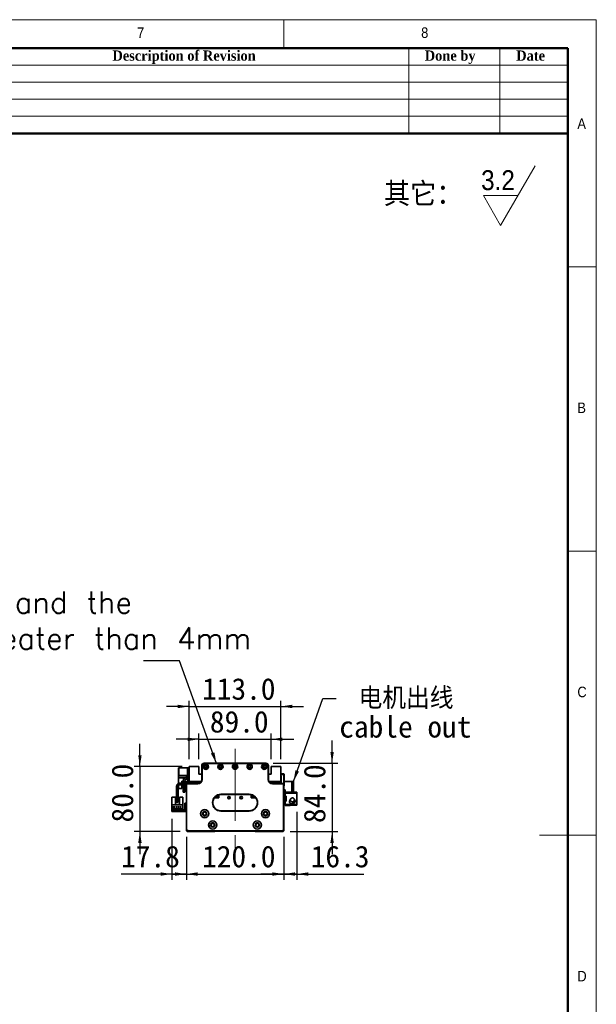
# Model space of a CAD drawing. Header units: millimetres. Extents: x 35 to 2905, y 35 to 2044.
# Tile 9 of 9: x 2194 to 2905, y 831 to 2044. Entities that reach past the tile are written whole.
import ezdxf

# ---------------------------------------------------------------- set-up
doc = ezdxf.new("R2010")
doc.units = ezdxf.units.MM
doc.header["$LTSCALE"] = 7
doc.linetypes.add('CENTERX2', pattern=[20.32, 12.7, -2.54, 2.54, -2.54])
doc.layers.add('黑色实线', color=7, linetype='Continuous')
doc.styles.add('SLDTEXTSTYLE0', font='Gothic.ttf', dxfattribs={"width": 0.913, "bigfont": 'bigfont'})
doc.styles.add('SLDTEXTSTYLE1', font='Gothic.ttf', dxfattribs={"width": 0.913})
doc.styles.add('SLDTEXTSTYLE2', font='timesbd.ttf', dxfattribs={"width": 0.933})
doc.styles.add('SLDTEXTSTYLE8', font='txt')
doc.styles.add('SLDTEXTSTYLE9', font='txt', dxfattribs={"bigfont": 'bigfont'})
doc.dimstyles.new('SLDDIMSTYLE0', dxfattribs={"dimtxt": 26.6, "dimasz": 14, "dimexe": 0, "dimexo": 0.0625, "dimgap": 6.65, "dimtad": 2, "dimdec": 1, "dimrnd": 1e-09, "dimzin": 4, "dimdsep": 46, "dimtxsty": 'SLDTEXTSTYLE8', "dimsah": 1, "dimcen": 0.09, "dimadec": 0, "dimazin": 1, "dimtfac": 1, "dimtdec": 1, "dimtmove": 0, "dimatfit": 0, "dimfxl": 0, "dimfrac": 2, "dimtolj": 1, "dimtzin": 12, "dimarcsym": 0})
doc.dimstyles.new('SLDDIMSTYLE1', dxfattribs={"dimtxt": 26.6, "dimasz": 14, "dimexe": 0, "dimexo": 0.0625, "dimgap": 6.65, "dimtad": 2, "dimdec": 1, "dimrnd": 1e-09, "dimzin": 12, "dimdsep": 46, "dimtxsty": 'SLDTEXTSTYLE8', "dimsah": 1, "dimcen": 0.09, "dimadec": 0, "dimazin": 3, "dimtfac": 1, "dimtdec": 1, "dimtmove": 0, "dimatfit": 0, "dimfxl": 0, "dimfrac": 2, "dimtolj": 1, "dimtzin": 12, "dimarcsym": 0})
doc.dimstyles.new('SLDDIMSTYLE2', dxfattribs={"dimtxt": 0.18, "dimasz": 14, "dimexe": 0, "dimexo": 0.0625, "dimgap": 0, "dimtad": 0, "dimtih": 1, "dimtoh": 1, "dimdec": 0, "dimrnd": 1e-09, "dimzin": 0, "dimdsep": 46, "dimtxsty": 'Standard', "dimsah": 1, "dimcen": 0.09, "dimadec": 0, "dimazin": 0, "dimtfac": 14, "dimtdec": 0, "dimtofl": 0, "dimtmove": 0, "dimatfit": 3, "dimfxl": 0, "dimfrac": 2, "dimtolj": 1, "dimtzin": 0, "dimarcsym": 0})

# ---------------------------------------------------------------- blocks, each defined once
blk = doc.blocks.new('SW_SFSYMBOL_0')
at = {"color": 0, "linetype": 'Continuous', "lineweight": 18}
for p, q in [((24, -36.7), (66.5, 36.8)), ((24, -36.7), (2.8, 0)), ((45.2, 0), (2.8, 0))]:
    blk.add_line(p, q, dxfattribs=at)
at = {"color": 0, "linetype": 'Continuous', "lineweight": 18, "insert": (0, 31.3), "char_height": 24.5, "attachment_point": 1, "style": 'SLDTEXTSTYLE1'}
blk.add_mtext('3.2', dxfattribs=at)
blk = doc.blocks.new('_D')
at = {"layer": '黑色实线'}
for p, q in [((2399.8, 1037.8), (2399.8, 984.8)), ((2519.8, 1037.8), (2519.8, 984.8)), ((2399.8, 991.8), (2371.8, 991.8)), ((2399.8, 991.8), (2519.8, 991.8)), ((2519.8, 991.8), (2547.8, 991.8))]:
    blk.add_line(p, q, dxfattribs=at)
for points in [[(2399.8, 991.8), (2385.8, 993.9), (2385.8, 989.7)], [(2519.8, 991.8), (2533.8, 989.7), (2533.8, 993.9)]]:
    blk.add_solid(points, dxfattribs=at)
at = {"layer": '黑色实线', "insert": (2419.2, 1026.7), "char_height": 26.6, "attachment_point": 1, "style": 'SLDTEXTSTYLE8'}
blk.add_mtext('120.0', dxfattribs=at)
blk = doc.blocks.new('_D_1')
at = {"layer": '黑色实线'}
for p, q in [((2382, 1060), (2382, 984.8)), ((2399.8, 1037.8), (2399.8, 984.8)), ((2382, 991.8), (2319.4, 991.8)), ((2382, 991.8), (2399.8, 991.8)), ((2399.8, 991.8), (2427.8, 991.8))]:
    blk.add_line(p, q, dxfattribs=at)
for points in [[(2382, 991.8), (2368, 993.9), (2368, 989.7)], [(2399.8, 991.8), (2413.8, 989.7), (2413.8, 993.9)]]:
    blk.add_solid(points, dxfattribs=at)
at = {"layer": '黑色实线', "insert": (2319.4, 1026.7), "char_height": 26.6, "attachment_point": 1, "style": 'SLDTEXTSTYLE8'}
blk.add_mtext('17.8', dxfattribs=at)
blk = doc.blocks.new('_D_2')
at = {"layer": '黑色实线'}
for p, q in [((2579.4, 1128.2), (2579.4, 1156.2)), ((2506.7, 1128.2), (2586.4, 1128.2)), ((2579.4, 1128.2), (2579.4, 1044.2)), ((2527.7, 1044.2), (2586.4, 1044.2)), ((2579.4, 1044.2), (2579.4, 1016.2))]:
    blk.add_line(p, q, dxfattribs=at)
for points in [[(2579.4, 1128.2), (2581.5, 1142.2), (2577.3, 1142.2)], [(2579.4, 1044.2), (2577.3, 1030.2), (2581.5, 1030.2)]]:
    blk.add_solid(points, dxfattribs=at)
at = {"layer": '黑色实线', "insert": (2544.5, 1054.6), "char_height": 26.6, "attachment_point": 1, "rotation": 90, "style": 'SLDTEXTSTYLE8'}
blk.add_mtext('84.0', dxfattribs=at)
blk = doc.blocks.new('_D_3')
at = {"layer": '黑色实线'}
for p, q in [((2342.6, 1124.2), (2342.6, 1152.2)), ((2394.5, 1124.2), (2335.6, 1124.2)), ((2342.6, 1124.2), (2342.6, 1044.2)), ((2392, 1044.2), (2335.6, 1044.2)), ((2342.6, 1044.2), (2342.6, 1016.2))]:
    blk.add_line(p, q, dxfattribs=at)
for points in [[(2342.6, 1124.2), (2344.7, 1138.2), (2340.5, 1138.2)], [(2342.6, 1044.2), (2340.5, 1030.2), (2344.7, 1030.2)]]:
    blk.add_solid(points, dxfattribs=at)
at = {"layer": '黑色实线', "insert": (2307.7, 1055.3), "char_height": 26.6, "attachment_point": 1, "rotation": 90, "style": 'SLDTEXTSTYLE8'}
blk.add_mtext('80.0', dxfattribs=at)
blk = doc.blocks.new('_D_4')
at = {"layer": '黑色实线'}
for p, q in [((2403.3, 1133.1), (2403.3, 1205.2)), ((2516.3, 1133.1), (2516.3, 1205.2)), ((2403.3, 1198.2), (2375.3, 1198.2)), ((2403.3, 1198.2), (2516.3, 1198.2)), ((2516.3, 1198.2), (2544.3, 1198.2))]:
    blk.add_line(p, q, dxfattribs=at)
for points in [[(2403.3, 1198.2), (2389.3, 1200.3), (2389.3, 1196.1)], [(2516.3, 1198.2), (2530.3, 1196.1), (2530.3, 1200.3)]]:
    blk.add_solid(points, dxfattribs=at)
at = {"layer": '黑色实线', "insert": (2419.2, 1233.1), "char_height": 26.6, "attachment_point": 1, "style": 'SLDTEXTSTYLE8'}
blk.add_mtext('113.0', dxfattribs=at)
blk = doc.blocks.new('_D_5')
at = {"layer": '黑色实线'}
for p, q in [((2415.3, 1133.1), (2415.3, 1164.8)), ((2504.3, 1133.1), (2504.3, 1164.8)), ((2415.3, 1157.8), (2387.3, 1157.8)), ((2415.3, 1157.8), (2504.3, 1157.8)), ((2504.3, 1157.8), (2532.3, 1157.8))]:
    blk.add_line(p, q, dxfattribs=at)
for points in [[(2415.3, 1157.8), (2401.3, 1159.9), (2401.3, 1155.7)], [(2504.3, 1157.8), (2518.3, 1155.7), (2518.3, 1159.9)]]:
    blk.add_solid(points, dxfattribs=at)
at = {"layer": '黑色实线', "insert": (2428.8, 1192.7), "char_height": 26.6, "attachment_point": 1, "style": 'SLDTEXTSTYLE8'}
blk.add_mtext('89.0', dxfattribs=at)
blk = doc.blocks.new('_D_6')
at = {"layer": '黑色实线'}
for p, q in [((2536.1, 1068.6), (2536.1, 984.8)), ((2519.8, 1036.3), (2519.8, 984.8)), ((2519.8, 991.8), (2491.8, 991.8)), ((2536.1, 991.8), (2519.8, 991.8)), ((2536.1, 991.8), (2618.7, 991.8))]:
    blk.add_line(p, q, dxfattribs=at)
for points in [[(2519.8, 991.8), (2505.8, 993.9), (2505.8, 989.7)], [(2536.1, 991.8), (2550.1, 989.7), (2550.1, 993.9)]]:
    blk.add_solid(points, dxfattribs=at)
at = {"layer": '黑色实线', "insert": (2553.1, 1026.7), "char_height": 26.6, "attachment_point": 1, "style": 'SLDTEXTSTYLE8'}
blk.add_mtext('16.3', dxfattribs=at)
blk = doc.blocks.new('SW_NOTE_3')
at = {"layer": '黑色实线', "color": 0, "char_height": 26.6, "attachment_point": 1}
for s, insert, style in [(' 电机出线', (3.8, 13.7), 'SLDTEXTSTYLE9'), ('cable out', (3.8, -21.5), 'SLDTEXTSTYLE8')]:
    blk.add_mtext(s, dxfattribs=dict(at, insert=insert, style=style))
blk = doc.blocks.new('SW_NOTE_4')
at = {"layer": '黑色实线', "color": 0, "insert": (-869.8, 85.3), "char_height": 26.6, "attachment_point": 1, "style": 'SLDTEXTSTYLE9'}
blk.add_mtext('The distance between the load plate and the \\Psteel belt protection belt shall be greater than 4mm', dxfattribs=at)

msp = doc.modelspace()

# ---------------------------------------------------------------- linework, layer by layer
at = {"color": 7, "linetype": 'Continuous', "lineweight": 18}
for p, q in [((2905, 2044), (35, 2044)), ((2520, 2009), (2520, 2044)), ((2905, 35), (2905, 2044)), ((70, 2009), (2870, 2009)), ((2674, 2009), (2674, 1904)), ((2786, 2009), (2786, 1904)), ((2870, 2009), (2870, 1904)), ((2870, 2009), (2870, 70)), ((2030, 1988), (2870, 1988)), ((2030, 1967), (2870, 1967)), ((2030, 1946), (2870, 1946)), ((2030, 1925), (2870, 1925)), ((2905, 1739.5), (2870, 1739.5)), ((2870, 1389.5), (2905, 1389.5)), ((2905, 1039.5), (2835, 1039.5))]:
    msp.add_line(p, q, dxfattribs=at)
at = {"color": 7, "linetype": 'Continuous', "lineweight": 50}
for p, q in [((2870, 2009), (70, 2009)), ((2870, 2009), (2870, 70)), ((2870, 1904), (2030, 1904))]:
    msp.add_line(p, q, dxfattribs=at)
at = {"color": 7, "linetype": 'Continuous', "lineweight": 35}
for p, q in [((2421.85, 1128.21), (2421.85, 1127.91)), ((2421.85, 1128.21), (2497.85, 1128.21)), ((2497.85, 1127.91), (2421.85, 1127.91)), ((2497.85, 1128.21), (2497.85, 1127.91)), ((2390.65, 1122.71), (2390.35, 1122.41)), ((2390.65, 1122.41), (2390.35, 1122.28)), ((2390.35, 1122.28), (2390.35, 1122.41)), ((2390.35, 1113.13), (2390.35, 1122.28)), ((2390.65, 1122.71), (2390.65, 1122.41)), ((2390.65, 1122.71), (2401.35, 1122.71)), ((2401.35, 1122.41), (2390.65, 1122.41)), ((2390.65, 1122.41), (2390.65, 1113.01)), ((2401.35, 1121.71), (2401.35, 1122.71)), ((2401.35, 1122.71), (2403.35, 1122.71)), ((2403.35, 1121.71), (2401.35, 1121.71)), ((2401.35, 1121.71), (2401.35, 1113.21)), ((2415.35, 1124.21), (2403.35, 1124.21)), ((2403.35, 1124.21), (2403.35, 1105.71)), ((2415.35, 1114.71), (2415.35, 1124.21)), ((2418.83, 1125.41), (2418.83, 1123.41)), ((2418.83, 1125.41), (2418.86, 1125.41)), ((2418.83, 1123.41), (2418.85, 1123.41)), ((2418.85, 1125.21), (2419.15, 1125.21)), ((2418.85, 1108.21), (2418.85, 1125.21)), ((2419.15, 1125.21), (2419.15, 1108.21)), ((2500.55, 1108.21), (2500.55, 1125.21)), ((2500.85, 1125.21), (2500.55, 1125.21)), ((2500.84, 1125.41), (2500.87, 1125.41)), ((2500.85, 1125.21), (2500.85, 1108.21)), ((2500.87, 1123.41), (2500.85, 1123.41)), ((2500.87, 1125.41), (2500.87, 1123.41)), ((2504.35, 1124.21), (2504.35, 1114.71)), ((2516.35, 1124.21), (2504.35, 1124.21)), ((2516.35, 1105.71), (2516.35, 1124.21)), ((2390.05, 1110.11), (2390.05, 1112.71)), ((2390.05, 1112.71), (2401.35, 1112.71)), ((2390.05, 1110.11), (2397.71, 1110.11)), ((2390.05, 1103.46), (2390.05, 1110.11)), ((2390.35, 1113.01), (2390.35, 1113.13)), ((2390.65, 1113.01), (2390.35, 1113.13)), ((2390.35, 1113.01), (2390.65, 1112.71)), ((2390.65, 1113.01), (2390.65, 1112.71)), ((2390.65, 1113.01), (2401.35, 1113.01)), ((2399.85, 1103.71), (2391.35, 1103.71)), ((2394.35, 1106.21), (2395.85, 1106.21)), ((2394.35, 1103.71), (2394.35, 1106.21)), ((2395.85, 1106.73), (2395.85, 1103.71)), ((2397.85, 1106.71), (2397.85, 1103.71)), ((2397.85, 1106.21), (2399.35, 1106.21)), ((2399.35, 1106.21), (2399.35, 1103.71)), ((2401.35, 1113.21), (2403.35, 1113.21)), ((2401.35, 1112.21), (2401.35, 1113.21)), ((2403.35, 1112.21), (2401.35, 1112.21)), ((2401.35, 1112.21), (2401.35, 1105.21)), ((2403.35, 1105.71), (2418.18, 1105.71)), ((2403.35, 1105.71), (2403.35, 1105.21)), ((2403.65, 1103.21), (2403.65, 1105.71)), ((2404.34, 1104.71), (2405.34, 1105.71)), ((2404.34, 1104.71), (2404.34, 1103.21)), ((2404.94, 1103.66), (2405.89, 1104.61)), ((2404.94, 1103.21), (2404.94, 1103.66)), ((2417.32, 1104.61), (2405.89, 1104.61)), ((2418.85, 1114.71), (2415.35, 1114.71)), ((2416.27, 1105.71), (2416.48, 1105.5)), ((2417.85, 1105.21), (2417.18, 1105.21)), ((2419.15, 1108.21), (2418.85, 1108.21)), ((2500.85, 1108.21), (2500.55, 1108.21)), ((2504.35, 1114.71), (2500.85, 1114.71)), ((2501.52, 1105.71), (2516.35, 1105.71)), ((2502.52, 1105.21), (2501.85, 1105.21)), ((2513.8, 1104.61), (2502.38, 1104.61)), ((2503.43, 1105.71), (2503.22, 1105.5)), ((2503.22, 1105.5), (2503.43, 1105.71)), ((2503.22, 1105.5), (2503.22, 1105.5)), ((2513.8, 1104.61), (2514.75, 1103.66)), ((2515.35, 1104.71), (2514.35, 1105.71)), ((2514.75, 1103.21), (2514.75, 1103.66)), ((2516.85, 1104.71), (2515.35, 1104.71)), ((2515.35, 1103.21), (2515.35, 1104.71)), ((2516.35, 1115.21), (2520.05, 1115.21)), ((2520.05, 1114.21), (2516.35, 1114.21)), ((2516.35, 1112.71), (2516.85, 1112.71)), ((2516.85, 1105.71), (2516.35, 1105.71)), ((2516.85, 1112.71), (2516.85, 1104.71)), ((2520.05, 1114.21), (2520.05, 1115.21)), ((2520.05, 1115.21), (2520.35, 1114.91)), ((2520.05, 1101.21), (2520.05, 1114.21)), ((2520.35, 1114.08), (2520.05, 1114.21)), ((2520.35, 1114.91), (2520.35, 1114.08)), ((2520.35, 1114.08), (2520.35, 1101.33)), ((2529.75, 1105.71), (2520.35, 1105.71)), ((2529.75, 1092.71), (2529.75, 1105.71)), ((2529.75, 1105.71), (2531.75, 1105.71)), ((2531.75, 1105.71), (2531.75, 1092.71)), ((2387.85, 1100.21), (2387.85, 1081.21)), ((2389.85, 1100.21), (2389.85, 1081.21)), ((2390.05, 1097.21), (2390.05, 1100.95)), ((2394.35, 1097.21), (2390.05, 1097.21)), ((2399.85, 1101.71), (2391.35, 1101.71)), ((2394.35, 1097.21), (2394.35, 1101.71)), ((2395.85, 1101.71), (2395.85, 1100.71)), ((2395.85, 1100.71), (2397.85, 1100.71)), ((2395.85, 1092.71), (2395.85, 1100.71)), ((2397.85, 1092.71), (2395.85, 1092.71)), ((2397.85, 1101.71), (2397.85, 1100.71)), ((2397.85, 1100.71), (2397.85, 1092.71)), ((2399.35, 1101.71), (2399.35, 1097.21)), ((2399.85, 1097.21), (2399.35, 1097.21)), ((2400.15, 1101.71), (2399.85, 1101.71)), ((2399.85, 1046.71), (2399.85, 1101.71)), ((2400.15, 1101.71), (2400.15, 1046.83)), ((2401.35, 1102.91), (2401.35, 1103.21)), ((2401.35, 1103.21), (2413.85, 1103.21)), ((2413.85, 1102.91), (2401.35, 1102.91)), ((2413.85, 1102.91), (2413.85, 1103.21)), ((2505.85, 1103.21), (2518.35, 1103.21)), ((2505.85, 1103.21), (2505.85, 1102.91)), ((2518.35, 1102.91), (2505.85, 1102.91)), ((2518.35, 1103.21), (2518.35, 1102.91)), ((2519.85, 1101.71), (2519.55, 1101.71)), ((2519.55, 1046.83), (2519.55, 1101.71)), ((2519.85, 1101.71), (2519.85, 1046.71)), ((2519.85, 1101.21), (2520.05, 1101.21)), ((2520.05, 1100.21), (2519.85, 1100.21)), ((2521.75, 1095.71), (2519.85, 1095.71)), ((2520.35, 1101.33), (2520.05, 1101.21)), ((2520.05, 1100.21), (2520.05, 1101.21)), ((2520.35, 1100.51), (2520.05, 1100.21)), ((2520.35, 1101.33), (2520.35, 1100.51)), ((2521.75, 1092.71), (2521.75, 1095.71)), ((2529.75, 1092.71), (2521.75, 1092.71)), ((2521.75, 1092.71), (2521.75, 1091.51)), ((2521.75, 1087.51), (2521.75, 1091.51)), ((2521.75, 1091.51), (2536.15, 1091.51)), ((2527.75, 1092.71), (2527.75, 1092.51)), ((2536.15, 1092.51), (2527.75, 1092.51)), ((2531.75, 1092.71), (2529.75, 1092.71)), ((2536.15, 1092.51), (2536.15, 1091.51)), ((2536.15, 1091.51), (2536.15, 1077.51)), ((2382.05, 1086.4), (2386.35, 1086.4)), ((2382.05, 1086.4), (2382.05, 1077.1)), ((2386.35, 1077.4), (2386.35, 1086.4)), ((2387.85, 1081.21), (2389.85, 1081.21)), ((2387.85, 1080.21), (2387.85, 1081.21)), ((2389.85, 1080.21), (2387.85, 1080.21)), ((2389.85, 1081.21), (2389.85, 1080.21)), ((2391.35, 1086.4), (2391.35, 1077.4)), ((2391.35, 1086.4), (2395.65, 1086.4)), ((2395.65, 1086.4), (2395.65, 1077.1)), ((2434.43, 1085.81), (2439.85, 1085.81)), ((2434.5, 1085.91), (2439.85, 1085.91)), ((2437.1, 1086.21), (2434.75, 1086.21)), ((2437.74, 1086.85), (2437.1, 1086.21)), ((2437.24, 1086.21), (2437.1, 1086.21)), ((2437.24, 1086.21), (2438.34, 1087.31)), ((2437.74, 1086.85), (2437.74, 1088.58)), ((2438.34, 1087.31), (2438.34, 1088.87)), ((2439.85, 1085.81), (2439.85, 1089.39)), ((2442.35, 1090.01), (2442.35, 1089.71)), ((2442.35, 1090.01), (2477.35, 1090.01)), ((2477.35, 1089.71), (2442.35, 1089.71)), ((2477.35, 1090.01), (2477.35, 1089.71)), ((2479.85, 1089.39), (2479.85, 1085.81)), ((2479.85, 1085.91), (2485.2, 1085.91)), ((2479.85, 1085.81), (2485.27, 1085.81)), ((2480.85, 1089.07), (2480.85, 1085.91)), ((2481.65, 1088.73), (2481.65, 1087.01)), ((2481.65, 1088.73), (2481.65, 1087.01)), ((2481.65, 1087.01), (2482.45, 1086.21)), ((2482.45, 1086.21), (2481.65, 1087.01)), ((2481.65, 1087.01), (2481.65, 1087.01)), ((2481.95, 1086.85), (2481.95, 1088.58)), ((2481.95, 1086.85), (2481.95, 1088.58)), ((2482.6, 1086.21), (2481.95, 1086.85)), ((2481.95, 1086.85), (2481.95, 1086.85)), ((2481.95, 1086.85), (2482.6, 1086.21)), ((2482.6, 1086.21), (2482.45, 1086.21)), ((2482.45, 1086.21), (2482.45, 1086.21)), ((2484.95, 1086.21), (2482.6, 1086.21)), ((2521.75, 1087.51), (2521.75, 1087.01)), ((2522.75, 1087.51), (2521.75, 1087.51)), ((2521.75, 1087.01), (2521.75, 1082.01)), ((2522.75, 1087.01), (2521.75, 1087.01)), ((2521.75, 1081.51), (2521.75, 1082.01)), ((2521.75, 1082.01), (2522.75, 1082.01)), ((2521.75, 1077.51), (2521.75, 1081.51)), ((2521.75, 1081.51), (2522.75, 1081.51)), ((2522.75, 1081.51), (2522.75, 1087.51)), ((2527.2, 1082.3), (2527.1, 1081.51)), ((2527.43, 1082.94), (2527.3, 1082.63)), ((2527.31, 1083.09), (2527.34, 1083.1)), ((2527.34, 1079.92), (2527.31, 1079.93)), ((2527.34, 1083.1), (2527.73, 1083.67)), ((2527.5, 1083.02), (2527.34, 1083.1)), ((2527.47, 1082.93), (2527.34, 1082.99)), ((2382.05, 1077.1), (2382.05, 1070.9)), ((2395.65, 1077.1), (2382.05, 1077.1)), ((2382.05, 1068.9), (2382.05, 1070.9)), ((2382.05, 1070.9), (2383.05, 1070.9)), ((2383.05, 1068.9), (2382.05, 1068.9)), ((2395.35, 1072.2), (2382.35, 1072.2)), ((2382.35, 1072.2), (2382.35, 1071.5)), ((2382.35, 1071.5), (2395.35, 1071.5)), ((2383.05, 1070.9), (2383.05, 1068.9)), ((2396.85, 1070.9), (2383.05, 1070.9)), ((2396.85, 1068.9), (2383.05, 1068.9)), ((2385.79, 1074.45), (2383.29, 1074.45)), ((2383.29, 1074.45), (2383.29, 1074.15)), ((2383.29, 1074.15), (2385.79, 1074.15)), ((2385.79, 1074.15), (2385.79, 1074.45)), ((2391.35, 1077.4), (2386.35, 1077.4)), ((2386.83, 1074.45), (2386.83, 1074.15)), ((2388.33, 1074.45), (2386.83, 1074.45)), ((2386.83, 1074.15), (2388.33, 1074.15)), ((2388.33, 1074.15), (2388.33, 1074.45)), ((2389.37, 1074.45), (2389.37, 1074.15)), ((2390.87, 1074.45), (2389.37, 1074.45)), ((2389.37, 1074.15), (2390.87, 1074.15)), ((2390.87, 1074.15), (2390.87, 1074.45)), ((2393.41, 1074.45), (2391.91, 1074.45)), ((2391.91, 1074.45), (2391.91, 1074.15)), ((2391.91, 1074.15), (2393.41, 1074.15)), ((2393.41, 1074.15), (2393.41, 1074.45)), ((2395.35, 1071.5), (2395.35, 1072.2)), ((2395.65, 1070.9), (2395.65, 1077.1)), ((2396.85, 1070.9), (2396.85, 1068.9)), ((2397.85, 1078.9), (2399.85, 1078.9)), ((2397.85, 1077.9), (2397.85, 1078.9)), ((2399.85, 1077.9), (2397.85, 1077.9)), ((2397.85, 1069.9), (2397.85, 1077.9)), ((2397.85, 1068.9), (2397.85, 1069.9)), ((2397.85, 1069.9), (2399.85, 1069.9)), ((2399.85, 1068.9), (2397.85, 1068.9)), ((2442.35, 1069.71), (2442.35, 1069.41)), ((2442.35, 1069.71), (2477.35, 1069.71)), ((2477.35, 1069.41), (2442.35, 1069.41)), ((2477.35, 1069.71), (2477.35, 1069.41)), ((2521.75, 1077.51), (2521.75, 1076.31)), ((2536.15, 1077.51), (2521.75, 1077.51)), ((2527.75, 1076.31), (2521.75, 1076.31)), ((2527.75, 1076.51), (2536.15, 1076.51)), ((2527.75, 1076.51), (2527.75, 1076.31)), ((2536.15, 1077.51), (2536.15, 1076.51)), ((2400.15, 1046.83), (2399.85, 1046.71)), ((2401.85, 1044.71), (2399.85, 1046.71)), ((2399.85, 1045.21), (2399.85, 1046.71)), ((2400.85, 1044.21), (2399.85, 1045.21)), ((2400.15, 1046.83), (2401.97, 1045.01)), ((2434.85, 1044.21), (2400.85, 1044.21)), ((2401.97, 1045.01), (2401.85, 1044.71)), ((2517.85, 1044.71), (2401.85, 1044.71)), ((2401.97, 1045.01), (2517.73, 1045.01)), ((2434.85, 1044.21), (2435.35, 1044.71)), ((2484.85, 1044.21), (2484.35, 1044.71)), ((2518.85, 1044.21), (2484.85, 1044.21)), ((2517.73, 1045.01), (2519.55, 1046.83)), ((2517.73, 1045.01), (2517.85, 1044.71)), ((2519.85, 1046.71), (2517.85, 1044.71)), ((2518.85, 1044.21), (2519.85, 1045.21)), ((2519.55, 1046.83), (2519.85, 1046.71)), ((2519.85, 1045.21), (2519.85, 1046.71))]:
    msp.add_line(p, q, dxfattribs=at)
at = {"color": 7, "linetype": 'Continuous', "lineweight": 35, "flags": 128}
msp.add_lwpolyline([(2396.85, 1068.9), (2397.43, 1068.96), (2397.85, 1069.08)], dxfattribs=at)
at = {"color": 7, "linetype": 'Continuous', "lineweight": 35}
for centre, radius in [((2423.85, 1123.96), 3.25), ((2423.85, 1123.96), 3), ((2423.85, 1123.96), 1.6), ((2423.85, 1123.96), 1.25), ((2441.85, 1123.96), 3.25), ((2441.85, 1123.96), 3), ((2441.85, 1123.96), 1.6), ((2441.85, 1123.96), 1.25), ((2459.85, 1123.96), 3.25), ((2459.85, 1123.96), 3), ((2459.85, 1123.96), 1.6), ((2459.85, 1123.96), 1.25), ((2477.85, 1123.96), 3.25), ((2477.85, 1123.96), 3), ((2477.85, 1123.96), 1.6), ((2477.85, 1123.96), 1.25), ((2495.85, 1123.96), 3.25), ((2495.85, 1123.96), 3), ((2495.85, 1123.96), 1.6), ((2495.85, 1123.96), 1.25), ((2452.35, 1085.91), 1.53), ((2452.35, 1085.91), 1.25), ((2467.35, 1085.91), 1.53), ((2467.35, 1085.91), 1.25), ((2422.35, 1066.24), 5.03), ((2422.35, 1066.24), 5), ((2422.35, 1066.24), 2.65), ((2422.35, 1066.24), 2.1), ((2497.35, 1066.24), 5.03), ((2497.35, 1066.24), 5), ((2497.35, 1066.24), 2.65), ((2497.35, 1066.24), 2.1), ((2432.35, 1052.24), 5.03), ((2432.35, 1052.24), 5), ((2487.35, 1052.24), 5.03), ((2487.35, 1052.24), 5), ((2432.35, 1052.24), 2.65), ((2432.35, 1052.24), 2.1), ((2487.35, 1052.24), 2.65), ((2487.35, 1052.24), 2.1)]:
    msp.add_circle(centre, radius, dxfattribs=at)
for centre, radius, start, end in [((2421.85, 1125.21), 3, 90, 180), ((2421.85, 1125.21), 2.7, 90, 180), ((2497.85, 1125.21), 3, 0, 90), ((2497.85, 1125.21), 2.7, 0, 90), ((2391.35, 1100.21), 3.5, 90, 180), ((2399.85, 1106.73), 4, 94.78019, 180), ((2399.85, 1106.71), 2, 94.78019, 180), ((2399.35, 1112.71), 2, 274.78019, 0), ((2399.35, 1112.69), 4, 274.78019, 300), ((2399.85, 1105.21), 1.5, 270, 0), ((2399.85, 1105.21), 3.5, 325.1501, 0), ((2413.85, 1108.21), 5.3, 270, 0), ((2413.85, 1108.21), 5, 270, 0), ((2417.18, 1106.21), 1, 224.99989, 270), ((2505.85, 1108.21), 5.3, 180, 270), ((2505.85, 1108.21), 5, 180, 270), ((2502.52, 1106.21), 1, 270, 315.00006), ((2502.52, 1106.21), 1, 270, 315.00006), ((2391.35, 1100.21), 1.5, 90, 180), ((2401.35, 1101.71), 1.5, 90, 180), ((2401.35, 1101.71), 1.2, 90, 180), ((2518.35, 1101.71), 1.5, 0, 90), ((2518.35, 1101.71), 1.2, 0, 90), ((2442.35, 1079.71), 10.3, 90, 270), ((2442.35, 1079.71), 10, 90, 270), ((2477.35, 1079.71), 10.3, 270, 90), ((2477.35, 1079.71), 10, 270, 90), ((2530.35, 1081.51), 3.4, 207.88541, 44.31348), ((2530.35, 1081.51), 3.45, 237.57421, 0), ((2530.35, 1081.51), 2.5, 274.06825, 11.05475), ((2530.35, 1081.51), 2.6, 277.27427, 10.90897), ((2530.35, 1081.51), 3.45, 0, 47.89891), ((2396.85, 1071.9), 1, 270, 0)]:
    msp.add_arc(centre, radius, start, end, dxfattribs=at)
for points, knots in [([(2528.18, 1084.43), (2527.99, 1084.07), (2527.66, 1083.42), (2527.2, 1082.36), (2526.98, 1081.54), (2526.93, 1080.87), (2527.03, 1080.31), (2527.25, 1079.7), (2527.71, 1079.11), (2528.39, 1078.67), (2529.12, 1078.43), (2529.88, 1078.43), (2530.59, 1078.66), (2530.77, 1078.78), (2530.72, 1078.82), (2530.7, 1078.83)], [0, 0, 0, 0, 0.1800941, 0.3300021, 0.4496482, 0.5397433, 0.5746214, 0.6053183, 0.6783995, 0.7214006, 0.7619756, 0.829155, 0.8886631, 0.9605893, 1, 1, 1, 1]), ([(2531.74, 1085.27), (2531.99, 1085.04), (2532.49, 1084.58), (2532.89, 1083.66), (2532.93, 1082.74), (2532.65, 1081.95), (2532.14, 1081.33), (2531.45, 1080.92), (2530.64, 1080.76), (2529.8, 1080.86), (2529.02, 1081.23), (2528.4, 1081.84), (2528.01, 1082.6), (2527.92, 1083.44), (2528.03, 1084.2), (2528.37, 1084.79), (2528.9, 1085.21), (2529.64, 1085.46), (2530.38, 1085.54), (2530.93, 1085.57), (2531.19, 1085.55), (2531.27, 1085.56), (2531.29, 1085.54), (2531.37, 1085.51), (2531.52, 1085.42), (2531.66, 1085.33), (2531.74, 1085.27)], [0, 0, 0, 0, 0.06481616, 0.1297799, 0.18973088, 0.24261775, 0.29441331, 0.34624176, 0.39872209, 0.45219857, 0.50659992, 0.56145103, 0.61604991, 0.6697723, 0.72706975, 0.76537526, 0.80369086, 0.85890831, 0.91422854, 0.94955355, 0.96399957, 0.96485045, 0.96575835, 0.96870976, 0.98052784, 1, 1, 1, 1]), ([(2532.57, 1080.37), (2532.68, 1080.61), (2532.87, 1081.08), (2532.91, 1081.59), (2532.83, 1081.89), (2532.8, 1081.99)], [0, 0, 0, 0, 0.43595688, 0.82676894, 1, 1, 1, 1])]:
    msp.add_open_spline(points, degree=3, knots=knots, dxfattribs=at)
at = {"layer": '黑色实线', "linetype": 'CENTERX2', "lineweight": 18}
msp.add_line((2459.85, 1146.16), (2459.85, 1002.26), dxfattribs=at)

# ---------------------------------------------------------------- block references
at = {"color": 7, "linetype": 'Continuous', "lineweight": 18}
msp.add_blockref('SW_SFSYMBOL_0', (2763.04, 1827.32), dxfattribs=at)
at = {"layer": '黑色实线'}
for name, p in [('SW_NOTE_4', (2346.92, 1254.28)), ('SW_NOTE_3', (2584.48, 1207.98))]:
    msp.add_blockref(name, p, dxfattribs=at)

# ---------------------------------------------------------------- texts
at = {"color": 7, "linetype": 'Continuous', "lineweight": 0}
for s, insert, char_height, attachment_point, style in [('7', (2339.17, 2034.52), 12.96, 1, 'SLDTEXTSTYLE1'), ('8', (2689.17, 2034.52), 12.96, 1, 'SLDTEXTSTYLE1'), ('Description of Revision', (2397.01, 2006.1), 12.6, 2, 'SLDTEXTSTYLE2'), ('Done by', (2724.88, 2006.1), 12.6, 2, 'SLDTEXTSTYLE2'), ('Date', (2824, 2006.1), 12.6, 2, 'SLDTEXTSTYLE2'), ('A', (2881.67, 1922.52), 12.96, 1, 'SLDTEXTSTYLE1'), ('B', (2881.67, 1572.52), 12.96, 1, 'SLDTEXTSTYLE1'), ('C', (2881.67, 1222.52), 12.96, 1, 'SLDTEXTSTYLE1'), ('D', (2881.67, 872.52), 12.96, 1, 'SLDTEXTSTYLE1')]:
    msp.add_mtext(s, dxfattribs=dict(at, insert=insert, char_height=char_height, attachment_point=attachment_point, style=style))
at = {"color": 7, "linetype": 'Continuous', "lineweight": 18, "insert": (2643.32, 1843.08), "char_height": 25.929, "attachment_point": 1, "style": 'SLDTEXTSTYLE0'}
msp.add_mtext('其它：', dxfattribs=at)

# ---------------------------------------------------------------- dimensions: what is measured, and where the dimension line sits
at = {"layer": '黑色实线'}
for base, p1, p2, dimstyle, picture, middle in [((2516.35, 1198.21), (2403.35, 1124.21), (2516.35, 1124.21), 'SLDDIMSTYLE0', '_D_4', (2461.55, 1198.21)), ((2504.35, 1157.81), (2415.35, 1124.21), (2504.35, 1124.21), 'SLDDIMSTYLE0', '_D_5', (2461.55, 1157.81)), ((2399.85, 991.84), (2382.05, 1068.9), (2399.85, 1046.71), 'SLDDIMSTYLE1', '_D_1', (2352.13, 991.84)), ((2519.85, 991.84), (2536.15, 1077.51), (2519.85, 1045.21), 'SLDDIMSTYLE1', '_D_6', (2585.92, 991.84)), ((2519.85, 991.84), (2399.85, 1046.71), (2519.85, 1046.71), 'SLDDIMSTYLE0', '_D', (2461.55, 991.84))]:
    dim = msp.add_linear_dim(base=base, p1=p1, p2=p2, dimstyle=dimstyle, dxfattribs=at)
    dim.commit()
    dim.dimension.update_dxf_attribs({"geometry": picture, "text_midpoint": middle, "dimtype": 160})
for base, p1, p2, picture, middle in [((2342.58, 1044.21), (2403.35, 1124.21), (2400.85, 1044.21), '_D_3', (2342.58, 1088.11)), ((2579.43, 1044.21), (2497.85, 1128.21), (2518.85, 1044.21), '_D_2', (2579.43, 1087.33))]:
    dim = msp.add_linear_dim(base=base, p1=p1, p2=p2, angle=90, dimstyle='SLDDIMSTYLE0', dxfattribs=at)
    dim.commit()
    dim.dimension.update_dxf_attribs({"geometry": picture, "text_midpoint": middle, "dimtype": 160})

# ---------------------------------------------------------------- leaders
for points in [[(2436.94, 1127.91), (2391.37, 1254.28), (2346.92, 1254.28)], [(2531.75, 1105.71), (2568.08, 1207.98), (2584.48, 1207.98)]]:
    msp.add_leader(points, dimstyle='SLDDIMSTYLE2', dxfattribs=at)

doc.saveas('drawing.dxf')
